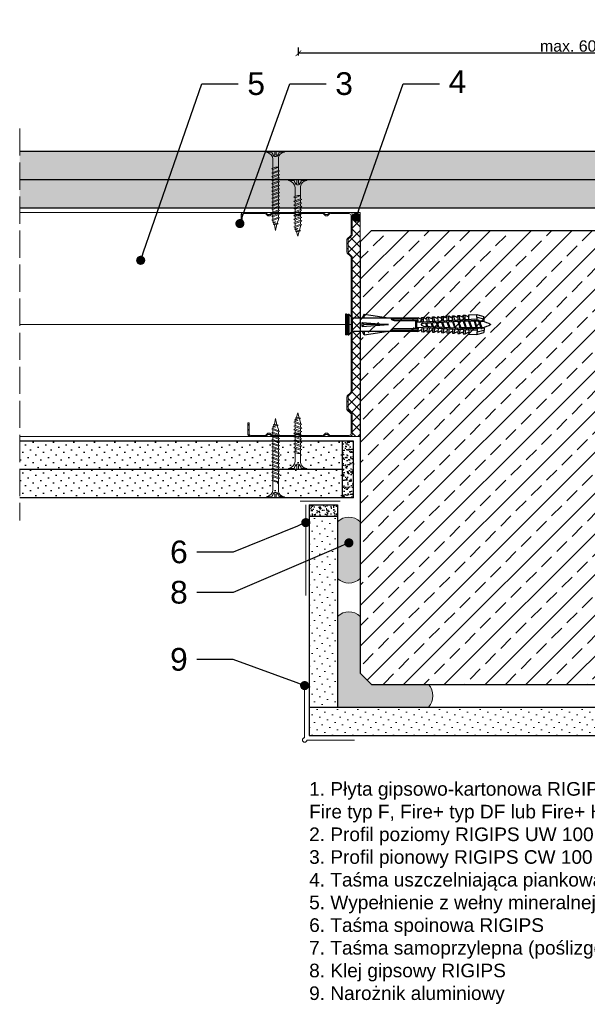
# Model space of a CAD drawing. Header units: millimetres. Extents: x 1245 to 3706, y 234 to 1605.
# Tile 7 of 9: x 3206 to 3456, y 234 to 668. Entities that reach past the tile are written whole.
import ezdxf
from ezdxf import colors
from ezdxf.entities.mleader import LeaderData, LeaderLine
from ezdxf.math import Vec2, Vec3

# ---------------------------------------------------------------- set-up
doc = ezdxf.new("R2010")
doc.units = ezdxf.units.MM
doc.linetypes.add('ACAD_ISO02W100', pattern=[15, 12, -3])
for name, color, linetype, lineweight in [('_ISOVER WELNA', 7, 'BATTING', 9), ('_RIGIPS AKCESORIA', 7, 'Continuous', 18), ('_RIGIPS G-K', 7, 'Continuous', 25), ('_RIGIPS PROFIL', 7, 'Continuous', 18), ('KRESKOWANIE', 7, 'Continuous', 9), ('OPISY', 7, 'Continuous', 9), ('PRZERYWANA', 7, 'ACAD_ISO02W100', 9), ('WYMIARY', 7, 'Continuous', 25)]:
    doc.layers.add(name, color=color, linetype=linetype, lineweight=lineweight)
doc.styles.get("Standard").update_dxf_attribs({"font": 'arial.ttf'})
doc.linetypes.add('BATTING', pattern='A,0.00254,-2.54,[134,ltypeshp.shx,S=2.54,R=0,X=-2.54,Y=0],-5.08,[134,ltypeshp.shx,S=2.54,R=180,X=2.54,Y=0],-2.54', length=10.16254)
doc.dimstyles.new('ISO-25', dxfattribs={"dimtxt": 5, "dimasz": 2.5, "dimexe": 2.5, "dimexo": 0.625, "dimtad": 1, "dimtxsty": 'Standard', "dimblk": 'ARCHTICK', "dimcen": 2.5, "dimadec": 0, "dimazin": 0, "dimtfac": 1, "dimtmove": 0, "dimatfit": 3, "dimfxl": 1, "dimfxlon": 1, "dimarcsym": 0})
pattern_1 = [(315, (5651.281, -507.068), (-1.122532, -3.367596), [0, -3.175])]
pattern_2 = [(225, (760.8744, -349.3356), (1.122532, -3.367596), [0, -3.175])]
pattern_3 = [(225, (1960.8744, -949.3356), (1.122532, -3.367596), [0, -3.175])]

# ---------------------------------------------------------------- blocks, each defined once
blk = doc.blocks.new('TN 25')
at = {"layer": '_RIGIPS AKCESORIA'}
for p, q in [((0, -0.84), (0, 7.16)), ((0, 7.16), (0.46, 7.16)), ((0.46, 4.78), (0, 4.78)), ((0.46, 7.16), (0.46, 4.78)), ((3.02, 4.46), (8.47, 4.46)), ((7.12, 4.46), (7.12, 3.18)), ((8.03, 2.01), (7.12, 4.46)), ((8.47, 4.46), (8.79, 5)), ((9.61, 1.51), (8.47, 4.46)), ((8.79, 5), (9.93, 2.01)), ((9, 4.46), (10.1, 4.46)), ((10.1, 4.46), (10.41, 5)), ((11.23, 1.51), (10.1, 4.46)), ((10.41, 5), (11.56, 2.01)), ((10.62, 4.46), (11.67, 4.46)), ((11.67, 4.46), (11.99, 5)), ((12.81, 1.51), (11.67, 4.46)), ((11.99, 5), (13.14, 2.01)), ((12.2, 4.46), (13.21, 4.46)), ((13.21, 4.46), (13.52, 5)), ((14.34, 1.51), (13.21, 4.46)), ((13.52, 5), (14.67, 2.01)), ((13.73, 4.46), (14.8, 4.46)), ((14.8, 4.46), (15.12, 5)), ((15.94, 1.51), (14.8, 4.46)), ((15.12, 5), (16.26, 2.01)), ((15.33, 4.46), (16.42, 4.46)), ((16.42, 4.46), (16.73, 5)), ((17.55, 1.51), (16.42, 4.46)), ((16.73, 5), (17.88, 2.01)), ((16.94, 4.46), (17.99, 4.46)), ((17.99, 4.46), (18.31, 5)), ((19.13, 1.51), (17.99, 4.46)), ((18.31, 5), (19.45, 2.01)), ((18.52, 4.46), (19.68, 4.46)), ((19.68, 4.46), (20, 5)), ((20.82, 1.51), (19.68, 4.46)), ((20, 5), (21.14, 2.01)), ((20.21, 4.46), (20.7, 4.46)), ((20.7, 4.46), (22.28, 3.98)), ((22.28, 3.98), (22.56, 4.37)), ((22.56, 4.37), (23.03, 2.71)), ((0, 3.5), (1.77, 3.5)), ((0, 2.83), (1.77, 2.83)), ((0.46, 1.64), (0, 1.64)), ((0.46, -0.84), (0.46, 1.64)), ((1.77, 3.5), (1.77, 4.2)), ((1.77, 2.83), (1.77, 2.18)), ((7.49, 2.01), (3.55, 2.01)), ((7.12, 3.18), (7.65, 1.53)), ((7.65, 1.53), (8.03, 2.01)), ((9.41, 2.01), (8.03, 2.01)), ((9.93, 2.01), (9.61, 1.51)), ((11.04, 2.01), (9.93, 2.01)), ((11.56, 2.01), (11.23, 1.51)), ((12.61, 2.01), (11.56, 2.01)), ((13.14, 2.01), (12.81, 1.51)), ((14.15, 2.01), (13.14, 2.01)), ((14.67, 2.01), (14.34, 1.51)), ((15.74, 2.01), (14.67, 2.01)), ((16.26, 2.01), (15.94, 1.51)), ((17.36, 2.01), (16.26, 2.01)), ((17.88, 2.01), (17.55, 1.51)), ((18.93, 2.01), (17.88, 2.01)), ((19.45, 2.01), (19.13, 1.51)), ((19.45, 2.01), (20.62, 2.01)), ((21.14, 2.01), (20.82, 1.51)), ((21.14, 2.01), (21.81, 2.12)), ((21.85, 1.83), (21.67, 3.28)), ((21.67, 3.28), (22.14, 2.4)), ((22.14, 2.4), (21.85, 1.83)), ((22.7, 2.36), (22.14, 2.4)), ((22.7, 2.36), (22.28, 3.98)), ((23.03, 2.71), (22.7, 2.36)), ((22.71, 3.85), (25, 3.24)), ((25, 3.24), (23.03, 2.71)), ((0, -0.84), (0.46, -0.84))]:
    blk.add_line(p, q, dxfattribs=at)
for centre, major_axis, ratio, start_param, end_param in [((3.09, 7.67), (0.17, 3.2), 0.826134, 1.773653, 3.180586), ((-0.04, 0.9), (0, 3.93), 0.848176, -0.720942, -0.151112), ((3.37, -1.57), (0.28, 3.57), 0.832181, 0.035984, 1.430787), ((-2.73, 15.91), (0, 14.76), 0.848176, 3.399396, 3.475072), ((0.59, 4.62), (0, 2.81), 0.848176, 3.475072, 3.862535), ((1.66, 3.18), (0, 0.895), 0.848176, -1.552777, -0.720942), ((1.66, 3.18), (0, 0.895), 0.848176, 3.862535, 4.730408)]:
    blk.add_ellipse(centre, major_axis=major_axis, ratio=ratio, start_param=start_param, end_param=end_param, dxfattribs=at)
blk = doc.blocks.new('CW 100 ULTRASTIL')
h = blk.add_hatch()
h.set_pattern_fill('ANSI31', color=256, scale=0.5, style=0)
h.paths.add_polyline_path([(179.46, 109.85, -0.198912), (179.6, 110.2), (181.11, 111.71, 0.198912), (181.26, 112.06), (181.26, 117.65, 0.198912), (181.11, 118), (179.6, 119.51, -0.198912), (179.46, 119.86), (179.46, 128.31, -0.414214), (180.26, 129.11), (188.58, 129.11, -0.198912), (188.93, 128.96), (189.64, 128.25, 0.198912), (189.99, 128.11), (190.58, 128.11, 0.198912), (190.93, 128.25), (191.64, 128.96, -0.198912), (191.99, 129.11), (201.28, 129.11, -0.198912), (201.63, 128.96), (202.34, 128.25, 0.198912), (202.69, 128.11), (203.28, 128.11, 0.198912), (203.63, 128.25), (204.34, 128.96, -0.198912), (204.69, 129.11), (213.98, 129.11, -0.198912), (214.33, 128.96), (215.04, 128.25, 0.198912), (215.39, 128.11), (215.98, 128.11, 0.198912), (216.33, 128.25), (217.04, 128.96, -0.198912), (217.39, 129.11), (226.56, 129.11, -0.414214), (227.36, 128.31), (227.36, 123.66), (227.91, 123.66), (227.91, 128.86, 0.414214), (227.11, 129.66), (217.39, 129.66, 0.198912), (217.04, 129.51), (216.33, 128.8, -0.198912), (215.98, 128.66), (215.39, 128.66, -0.198912), (215.04, 128.8), (214.33, 129.51, 0.198912), (213.98, 129.66), (204.69, 129.66, 0.198912), (204.34, 129.51), (203.63, 128.8, -0.198912), (203.28, 128.66), (202.69, 128.66, -0.198912), (202.34, 128.8), (201.63, 129.51, 0.198912), (201.28, 129.66), (191.99, 129.66, 0.198912), (191.64, 129.51), (190.93, 128.8, -0.198912), (190.58, 128.66), (189.99, 128.66, -0.198912), (189.64, 128.8), (188.93, 129.51, 0.198912), (188.58, 129.66), (179.71, 129.66, 0.414214), (178.91, 128.86), (178.91, 119.86, 0.198912), (179.05, 119.51), (180.56, 118, -0.198912), (180.71, 117.65), (180.71, 112.06, -0.198912), (180.56, 111.71), (179.05, 110.2, 0.198912), (178.91, 109.85), (178.91, 50.66, 0.198912), (179.05, 50.31), (180.56, 48.8, -0.198912), (180.71, 48.45), (180.71, 42.86, -0.198912), (180.56, 42.51), (179.05, 41, 0.198912), (178.91, 40.65), (178.91, 31.66, 0.414214), (179.71, 30.86), (188.58, 30.86, 0.198912), (188.93, 31), (189.64, 31.71, -0.198912), (189.99, 31.86), (190.58, 31.86, -0.198912), (190.93, 31.71), (191.64, 31, 0.198912), (191.99, 30.86), (201.28, 30.86, 0.198912), (201.63, 31), (202.34, 31.71, -0.198912), (202.69, 31.86), (203.28, 31.86, -0.198912), (203.63, 31.71), (204.34, 31, 0.198912), (204.69, 30.86), (213.98, 30.86, 0.198912), (214.33, 31), (215.04, 31.71, -0.198912), (215.39, 31.86), (215.98, 31.86, -0.198912), (216.33, 31.71), (217.04, 31, 0.198912), (217.39, 30.86), (224.11, 30.86, 0.414214), (224.91, 31.66), (224.91, 36.86), (224.36, 36.86), (224.36, 32.21, -0.414214), (223.56, 31.41), (217.39, 31.41, -0.198912), (217.04, 31.55), (216.33, 32.26, 0.198912), (215.98, 32.41), (215.39, 32.41, 0.198912), (215.04, 32.26), (214.33, 31.55, -0.198912), (213.98, 31.41), (204.69, 31.41, -0.198912), (204.34, 31.55), (203.63, 32.26, 0.198912), (203.28, 32.41), (202.69, 32.41, 0.198912), (202.34, 32.26), (201.63, 31.55, -0.198912), (201.28, 31.41), (191.99, 31.41, -0.198912), (191.64, 31.55), (190.93, 32.26, 0.198912), (190.58, 32.41), (189.99, 32.41, 0.198912), (189.64, 32.26), (188.93, 31.55, -0.198912), (188.58, 31.41), (180.26, 31.41, -0.414214), (179.46, 32.21), (179.46, 40.65, -0.198912), (179.6, 41), (181.11, 42.51, 0.198912), (181.26, 42.86), (181.26, 48.45, 0.198912), (181.11, 48.8), (179.6, 50.31, -0.198912), (179.46, 50.66)])
at = {"layer": '_RIGIPS PROFIL'}
for p, q in [((178.91, 128.86), (178.91, 119.86)), ((179.46, 128.31), (179.46, 119.86)), ((188.58, 129.66), (179.71, 129.66)), ((188.58, 129.11), (180.26, 129.11)), ((188.93, 129.51), (189.64, 128.8)), ((188.93, 128.96), (189.64, 128.25)), ((190.58, 128.66), (189.99, 128.66)), ((190.58, 128.11), (189.99, 128.11)), ((191.64, 129.51), (190.93, 128.8)), ((191.64, 128.96), (190.93, 128.25)), ((201.28, 129.66), (191.99, 129.66)), ((201.28, 129.11), (191.99, 129.11)), ((201.63, 129.51), (202.34, 128.8)), ((201.63, 128.96), (202.34, 128.25)), ((203.28, 128.66), (202.69, 128.66)), ((203.28, 128.11), (202.69, 128.11)), ((204.34, 129.51), (203.63, 128.8)), ((204.34, 128.96), (203.63, 128.25)), ((204.69, 129.66), (213.98, 129.66)), ((204.69, 129.11), (213.98, 129.11)), ((214.33, 129.51), (215.04, 128.8)), ((214.33, 128.96), (215.04, 128.25)), ((215.98, 128.66), (215.39, 128.66)), ((215.98, 128.11), (215.39, 128.11)), ((217.04, 129.51), (216.33, 128.8)), ((217.04, 128.96), (216.33, 128.25)), ((227.11, 129.66), (217.39, 129.66)), ((226.56, 129.11), (217.39, 129.11)), ((227.36, 123.66), (227.36, 128.31)), ((227.91, 123.66), (227.91, 128.86)), ((227.36, 123.66), (227.91, 123.66)), ((180.56, 118), (179.05, 119.51)), ((181.11, 118), (179.6, 119.51)), ((180.71, 117.65), (180.71, 112.06)), ((181.26, 117.65), (181.26, 112.06)), ((178.91, 109.85), (178.91, 50.66)), ((180.56, 111.71), (179.05, 110.2)), ((179.46, 109.85), (179.46, 50.66)), ((181.11, 111.71), (179.6, 110.2)), ((180.56, 48.8), (179.05, 50.31)), ((181.11, 48.8), (179.6, 50.31)), ((180.71, 42.86), (180.71, 48.45)), ((181.26, 42.86), (181.26, 48.45)), ((178.91, 31.66), (178.91, 40.65)), ((180.56, 42.51), (179.05, 41)), ((179.46, 32.21), (179.46, 40.65)), ((181.11, 42.51), (179.6, 41)), ((224.36, 36.86), (224.36, 32.21)), ((224.36, 36.86), (224.91, 36.86)), ((224.91, 36.86), (224.91, 31.66)), ((188.58, 30.86), (179.71, 30.86)), ((188.58, 31.41), (180.26, 31.41)), ((188.93, 31.55), (189.64, 32.26)), ((188.93, 31), (189.64, 31.71)), ((190.58, 32.41), (189.99, 32.41)), ((190.58, 31.86), (189.99, 31.86)), ((191.64, 31.55), (190.93, 32.26)), ((191.64, 31), (190.93, 31.71)), ((201.28, 31.41), (191.99, 31.41)), ((201.28, 30.86), (191.99, 30.86)), ((201.63, 31.55), (202.34, 32.26)), ((201.63, 31), (202.34, 31.71)), ((203.28, 32.41), (202.69, 32.41)), ((203.28, 31.86), (202.69, 31.86)), ((204.34, 31.55), (203.63, 32.26)), ((204.34, 31), (203.63, 31.71)), ((204.69, 31.41), (213.98, 31.41)), ((204.69, 30.86), (213.98, 30.86)), ((214.33, 31.55), (215.04, 32.26)), ((214.33, 31), (215.04, 31.71)), ((215.98, 32.41), (215.39, 32.41)), ((215.98, 31.86), (215.39, 31.86)), ((217.04, 31.55), (216.33, 32.26)), ((217.04, 31), (216.33, 31.71)), ((223.56, 31.41), (217.39, 31.41)), ((224.11, 30.86), (217.39, 30.86))]:
    blk.add_line(p, q, dxfattribs=at)
for centre, radius, start, end in [((179.71, 128.86), 0.8, 90, 180), ((180.26, 128.31), 0.8, 90, 180), ((188.58, 129.16), 0.5, 45, 90), ((188.58, 128.61), 0.5, 45, 90), ((189.99, 129.16), 0.5, 225, 270), ((189.99, 128.61), 0.5, 225, 270), ((190.58, 129.16), 0.5, 270, 315), ((190.58, 128.61), 0.5, 270, 315), ((191.99, 129.16), 0.5, 90, 135), ((191.99, 128.61), 0.5, 90, 135), ((201.28, 129.16), 0.5, 45, 90), ((201.28, 128.61), 0.5, 45, 90), ((202.69, 129.16), 0.5, 225, 270), ((202.69, 128.61), 0.5, 225, 270), ((203.28, 129.16), 0.5, 270, 315), ((203.28, 128.61), 0.5, 270, 315), ((204.69, 129.16), 0.5, 90, 135), ((204.69, 128.61), 0.5, 90, 135), ((213.98, 129.16), 0.5, 45, 90), ((213.98, 128.61), 0.5, 45, 90), ((215.39, 129.16), 0.5, 225, 270), ((215.39, 128.61), 0.5, 225, 270), ((215.98, 129.16), 0.5, 270, 315), ((215.98, 128.61), 0.5, 270, 315), ((217.39, 129.16), 0.5, 90, 135), ((217.39, 128.61), 0.5, 90, 135), ((226.56, 128.31), 0.8, 0, 90), ((227.11, 128.86), 0.8, 0, 90), ((179.41, 119.86), 0.5, 180, 225), ((179.96, 119.86), 0.5, 180, 225), ((180.21, 117.65), 0.5, 0, 45), ((180.76, 117.65), 0.5, 0, 45), ((179.41, 109.85), 0.5, 135, 180), ((179.96, 109.85), 0.5, 135, 180), ((180.21, 112.06), 0.5, 315, 0), ((180.76, 112.06), 0.5, 315, 0), ((179.41, 50.66), 0.5, 180, 225), ((179.96, 50.66), 0.5, 180, 225), ((180.21, 48.45), 0.5, 0, 45), ((180.76, 48.45), 0.5, 0, 45), ((179.41, 40.65), 0.5, 135, 180), ((179.96, 40.65), 0.5, 135, 180), ((180.21, 42.86), 0.5, 315, 0), ((180.76, 42.86), 0.5, 315, 0), ((179.71, 31.66), 0.8, 180, 270), ((180.26, 32.21), 0.8, 180, 270), ((188.58, 31.91), 0.5, 270, 315), ((188.58, 31.36), 0.5, 270, 315), ((189.99, 31.91), 0.5, 90, 135), ((189.99, 31.36), 0.5, 90, 135), ((190.58, 31.91), 0.5, 45, 90), ((190.58, 31.36), 0.5, 45, 90), ((191.99, 31.91), 0.5, 225, 270), ((191.99, 31.36), 0.5, 225, 270), ((201.28, 31.91), 0.5, 270, 315), ((201.28, 31.36), 0.5, 270, 315), ((202.69, 31.91), 0.5, 90, 135), ((202.69, 31.36), 0.5, 90, 135), ((203.28, 31.91), 0.5, 45, 90), ((203.28, 31.36), 0.5, 45, 90), ((204.69, 31.91), 0.5, 225, 270), ((204.69, 31.36), 0.5, 225, 270), ((213.98, 31.91), 0.5, 270, 315), ((213.98, 31.36), 0.5, 270, 315), ((215.39, 31.91), 0.5, 90, 135), ((215.39, 31.36), 0.5, 90, 135), ((215.98, 31.91), 0.5, 45, 90), ((215.98, 31.36), 0.5, 45, 90), ((217.39, 31.91), 0.5, 225, 270), ((217.39, 31.36), 0.5, 225, 270), ((223.56, 32.21), 0.8, 270, 0), ((224.11, 31.66), 0.8, 270, 0)]:
    blk.add_arc(centre, radius, start, end, dxfattribs=at)
blk = doc.blocks.new('TN 35')
at = {"layer": '_RIGIPS AKCESORIA'}
for p, q in [((0, -0.84), (0, 7.16)), ((0, 7.16), (0.46, 7.16)), ((0.46, 4.78), (0, 4.78)), ((0.46, 7.16), (0.46, 4.78)), ((3.02, 4.46), (8.47, 4.46)), ((7.12, 4.46), (7.12, 3.18)), ((8.03, 2.01), (7.12, 4.46)), ((8.47, 4.46), (8.79, 5)), ((9.61, 1.51), (8.47, 4.46)), ((8.79, 5), (9.93, 2.01)), ((9, 4.46), (10.1, 4.46)), ((10.1, 4.46), (10.41, 5)), ((11.23, 1.51), (10.1, 4.46)), ((10.41, 5), (11.56, 2.01)), ((10.62, 4.46), (11.67, 4.46)), ((11.67, 4.46), (11.99, 5)), ((12.81, 1.51), (11.67, 4.46)), ((11.99, 5), (13.14, 2.01)), ((12.2, 4.46), (13.21, 4.46)), ((13.21, 4.46), (13.52, 5)), ((14.34, 1.51), (13.21, 4.46)), ((13.52, 5), (14.67, 2.01)), ((13.73, 4.46), (14.8, 4.46)), ((14.8, 4.46), (15.12, 5)), ((15.94, 1.51), (14.8, 4.46)), ((15.12, 5), (16.26, 2.01)), ((15.33, 4.46), (16.42, 4.46)), ((16.42, 4.46), (16.73, 5)), ((17.55, 1.51), (16.42, 4.46)), ((16.73, 5), (17.88, 2.01)), ((16.94, 4.46), (17.99, 4.46)), ((17.99, 4.46), (18.31, 5)), ((19.13, 1.51), (17.99, 4.46)), ((18.31, 5), (19.45, 2.01)), ((18.52, 4.46), (19.57, 4.46)), ((19.57, 4.46), (19.88, 5)), ((20.7, 1.51), (19.57, 4.46)), ((19.88, 5), (21.03, 2.01)), ((20.09, 4.46), (21.14, 4.46)), ((21.14, 4.46), (21.46, 5)), ((22.28, 1.51), (21.14, 4.46)), ((21.46, 5), (22.6, 2.01)), ((21.67, 4.46), (22.72, 4.46)), ((22.72, 4.46), (23.03, 5)), ((23.85, 1.51), (22.72, 4.46)), ((23.03, 5), (24.18, 2.01)), ((23.24, 4.46), (24.29, 4.46)), ((24.29, 4.46), (24.61, 5)), ((25.43, 1.51), (24.29, 4.46)), ((24.61, 5), (25.75, 2.01)), ((24.81, 4.46), (25.87, 4.46)), ((25.87, 4.46), (26.18, 5)), ((27, 1.51), (25.87, 4.46)), ((26.18, 5), (27.33, 2.01)), ((26.39, 4.46), (27.44, 4.46)), ((27.44, 4.46), (27.76, 5)), ((28.58, 1.51), (27.44, 4.46)), ((27.76, 5), (28.9, 2.01)), ((27.96, 4.46), (29.13, 4.46)), ((29.13, 4.46), (29.45, 5)), ((30.27, 1.51), (29.13, 4.46)), ((29.45, 5), (30.59, 2.01)), ((29.65, 4.46), (30.15, 4.46)), ((30.15, 4.46), (31.73, 3.98)), ((31.73, 3.98), (32.01, 4.37)), ((32.01, 4.37), (32.48, 2.71)), ((0, 3.5), (1.77, 3.5)), ((0, 2.83), (1.77, 2.83)), ((0.46, 1.64), (0, 1.64)), ((0.46, -0.84), (0.46, 1.64)), ((1.77, 3.5), (1.77, 4.2)), ((1.77, 2.83), (1.77, 2.18)), ((7.49, 2.01), (3.55, 2.01)), ((7.12, 3.18), (7.65, 1.53)), ((7.65, 1.53), (8.03, 2.01)), ((9.41, 2.01), (8.03, 2.01)), ((9.93, 2.01), (9.61, 1.51)), ((11.04, 2.01), (9.93, 2.01)), ((11.56, 2.01), (11.23, 1.51)), ((12.61, 2.01), (11.56, 2.01)), ((13.14, 2.01), (12.81, 1.51)), ((14.15, 2.01), (13.14, 2.01)), ((14.67, 2.01), (14.34, 1.51)), ((15.74, 2.01), (14.67, 2.01)), ((16.26, 2.01), (15.94, 1.51)), ((17.36, 2.01), (16.26, 2.01)), ((17.88, 2.01), (17.55, 1.51)), ((18.93, 2.01), (17.84, 2.01)), ((19.45, 2.01), (19.13, 1.51)), ((20.51, 2.01), (19.41, 2.01)), ((21.03, 2.01), (20.7, 1.51)), ((22.08, 2.01), (20.99, 2.01)), ((22.6, 2.01), (22.28, 1.51)), ((23.66, 2.01), (22.56, 2.01)), ((24.18, 2.01), (23.85, 1.51)), ((25.23, 2.01), (24.14, 2.01)), ((25.75, 2.01), (25.43, 1.51)), ((26.81, 2.01), (25.71, 2.01)), ((27.33, 2.01), (27, 1.51)), ((28.38, 2.01), (27.33, 2.01)), ((28.9, 2.01), (28.58, 1.51)), ((28.9, 2.01), (30.07, 2.01)), ((30.59, 2.01), (30.27, 1.51)), ((30.59, 2.01), (31.26, 2.12)), ((31.3, 1.83), (31.12, 3.28)), ((31.12, 3.28), (31.59, 2.4)), ((31.59, 2.4), (31.3, 1.83)), ((32.15, 2.36), (31.59, 2.4)), ((32.15, 2.36), (31.73, 3.98)), ((32.48, 2.71), (32.15, 2.36)), ((32.16, 3.85), (35, 3.24)), ((35, 3.24), (32.48, 2.71)), ((0, -0.84), (0.46, -0.84))]:
    blk.add_line(p, q, dxfattribs=at)
for centre, major_axis, ratio, start_param, end_param in [((3.09, 7.67), (0.17, 3.2), 0.826134, 1.773653, 3.180586), ((-0.04, 0.9), (0, 3.93), 0.848176, -0.720942, -0.151112), ((3.37, -1.57), (0.28, 3.57), 0.832181, 0.035984, 1.430787), ((-2.73, 15.91), (0, 14.76), 0.848176, 3.399396, 3.475072), ((0.59, 4.62), (0, 2.81), 0.848176, 3.475072, 3.862535), ((1.66, 3.18), (0, 0.895), 0.848176, -1.552777, -0.720942), ((1.66, 3.18), (0, 0.895), 0.848176, 3.862535, 4.730408)]:
    blk.add_ellipse(centre, major_axis=major_axis, ratio=ratio, start_param=start_param, end_param=end_param, dxfattribs=at)
blk = doc.blocks.new('kolek rozprezny komplet 60')
for p, q in [((390.66, 217.01), (390.76, 218.91)), ((393.15, 216.88), (390.66, 217.01)), ((393.75, 218.75), (390.71, 217.96)), ((393.81, 219.85), (390.76, 218.91)), ((391.67, 216.95), (392.67, 216.95)), ((392.67, 216.95), (391.67, 213.95)), ((392.67, 216.95), (392.07, 213.95)), ((393.07, 216.95), (392.07, 213.95)), ((392.67, 216.95), (393.04, 217.45)), ((393.07, 216.95), (393.04, 217.45)), ((393.07, 216.95), (394.67, 216.95)), ((394.67, 216.95), (393.67, 213.95)), ((393.68, 217.35), (393.81, 219.85)), ((417.38, 216.11), (393.68, 217.35)), ((420.47, 216.55), (393.71, 217.95)), ((397.41, 219.66), (393.81, 219.85)), ((394.67, 216.95), (394.07, 213.95)), ((395.07, 216.95), (394.07, 213.95)), ((394.67, 216.95), (394.92, 217.29)), ((395.07, 216.95), (395.05, 217.28)), ((395.07, 216.95), (397.07, 216.95)), ((397.07, 216.95), (396.07, 213.95)), ((397.07, 216.95), (396.47, 213.95)), ((397.47, 216.95), (396.47, 213.95)), ((397.07, 216.95), (397.23, 217.17)), ((397.31, 217.76), (397.41, 219.66)), ((397.47, 216.95), (397.46, 217.16)), ((397.47, 216.95), (399.47, 216.95)), ((397.67, 217.14), (397.71, 217.74)), ((399, 219.58), (397.82, 218.98)), ((398.47, 217.1), (398.5, 217.7)), ((399.47, 216.95), (398.47, 213.95)), ((399.47, 216.95), (398.87, 213.95)), ((399.87, 216.95), (398.87, 213.95)), ((398.9, 217.68), (399, 219.58)), ((399.8, 219.54), (399, 219.58)), ((399.47, 216.95), (399.55, 217.05)), ((399.7, 217.64), (399.8, 219.54)), ((399.87, 216.95), (399.87, 217.03)), ((399.87, 216.95), (401.38, 216.95)), ((400.07, 217.02), (400.1, 217.62)), ((401.4, 219.45), (400.22, 218.85)), ((400.87, 216.98), (400.9, 217.58)), ((401.87, 216.92), (400.87, 213.95)), ((401.87, 216.92), (401.27, 213.95)), ((401.3, 217.56), (401.4, 219.45)), ((402.2, 219.41), (401.4, 219.45)), ((402.1, 217.51), (402.2, 219.41)), ((402.47, 216.89), (402.5, 217.49)), ((403.8, 219.33), (402.61, 218.72)), ((403.27, 216.85), (403.3, 217.45)), ((403.7, 217.43), (403.8, 219.33)), ((404.6, 219.29), (403.8, 219.33)), ((404.5, 217.39), (404.6, 219.29)), ((404.86, 216.77), (404.9, 217.37)), ((406.19, 219.2), (405.01, 218.6)), ((405.66, 216.73), (405.69, 217.32)), ((406.09, 217.3), (406.19, 219.2)), ((406.99, 219.16), (406.19, 219.2)), ((406.89, 217.26), (406.99, 219.16)), ((407.26, 216.64), (407.29, 217.24)), ((408.59, 219.08), (407.41, 218.47)), ((408.06, 216.6), (408.09, 217.2)), ((408.49, 217.18), (408.59, 219.08)), ((409.39, 219.03), (408.59, 219.08)), ((409.29, 217.14), (409.39, 219.03)), ((409.66, 216.52), (409.69, 217.12)), ((410.99, 218.95), (409.8, 218.35)), ((410.46, 216.47), (410.49, 217.07)), ((410.89, 217.05), (410.99, 218.95)), ((412.59, 218.87), (411.4, 218.26)), ((412.05, 216.39), (412.09, 216.99)), ((412.49, 216.97), (412.59, 218.87)), ((413.38, 218.82), (412.59, 218.87)), ((412.85, 216.35), (412.89, 216.95)), ((413.28, 216.93), (413.38, 218.82)), ((414.98, 218.74), (413.8, 218.14)), ((414.88, 216.84), (414.98, 218.74)), ((415.78, 218.7), (414.98, 218.74)), ((415.68, 216.8), (415.78, 218.7)), ((417.38, 218.62), (416.2, 218.01)), ((417.28, 216.72), (417.38, 218.62)), ((418.18, 218.57), (417.38, 218.62)), ((418.08, 216.68), (418.18, 218.57)), ((419.78, 218.49), (418.59, 217.89)), ((419.68, 216.59), (419.78, 218.49)), ((430.17, 217.15), (419.71, 217.15)), ((431.37, 217.95), (419.75, 217.95)), ((448.67, 218.45), (419.77, 218.45)), ((420.47, 217.15), (420.47, 213.75)), ((420.67, 217.15), (420.67, 213.75)), ((420.87, 217.15), (420.87, 213.75)), ((443.47, 219.95), (432.8, 218.45)), ((443.47, 218.45), (443.47, 219.95)), ((443.47, 219.95), (444.34, 218.45)), ((450.17, 219.95), (448.67, 218.45)), ((448.67, 218.45), (448.67, 212.45)), ((448.67, 216.95), (448.67, 213.95)), ((450.17, 219.95), (450.17, 210.95)), ((450.67, 219.95), (450.17, 219.95)), ((450.67, 219.95), (450.67, 210.95)), ((450.67, 219.35), (451.17, 219.95)), ((451.17, 219.95), (451.67, 219.95)), ((451.17, 219.95), (451.17, 210.95)), ((451.67, 219.95), (451.67, 210.95)), ((393.15, 214.02), (390.66, 213.89)), ((390.66, 213.89), (390.76, 211.99)), ((393.75, 212.15), (390.71, 212.94)), ((391.67, 213.95), (391.71, 213.45)), ((391.71, 213.45), (392.07, 213.95)), ((392.07, 213.95), (393.67, 213.95)), ((393.67, 213.95), (393.7, 213.55)), ((417.38, 214.79), (393.68, 213.55)), ((393.68, 213.55), (393.81, 211.05)), ((420.47, 214.35), (393.71, 212.95)), ((393.78, 213.55), (394.07, 213.95)), ((394.07, 213.95), (396.07, 213.95)), ((396.07, 213.95), (396.09, 213.67)), ((396.28, 213.68), (396.47, 213.95)), ((396.47, 213.95), (398.47, 213.95)), ((397.31, 213.14), (397.41, 211.24)), ((397.67, 213.76), (397.71, 213.16)), ((398.47, 213.95), (398.48, 213.8)), ((398.47, 213.8), (398.5, 213.2)), ((398.77, 213.81), (398.87, 213.95)), ((398.87, 213.95), (400.87, 213.95)), ((398.9, 213.22), (399, 211.32)), ((399.7, 213.26), (399.8, 211.36)), ((400.07, 213.88), (400.1, 213.28)), ((400.87, 213.95), (400.88, 213.92)), ((400.87, 213.92), (400.9, 213.32)), ((402.26, 216.9), (401.27, 213.95)), ((401.27, 213.95), (401.38, 213.95)), ((401.27, 213.94), (401.27, 213.95)), ((401.3, 213.35), (401.4, 211.45)), ((402.1, 213.39), (402.2, 211.49)), ((402.47, 214.01), (402.5, 213.41)), ((403.27, 214.05), (403.3, 213.45)), ((404.22, 216.8), (403.31, 214.05)), ((404.24, 216.8), (403.7, 214.07)), ((403.7, 213.47), (403.8, 211.57)), ((404.62, 216.78), (403.72, 214.07)), ((404.5, 213.51), (404.6, 211.62)), ((404.86, 214.13), (404.9, 213.53)), ((405.66, 214.17), (405.69, 213.58)), ((406.58, 216.68), (405.75, 214.18)), ((406.09, 213.6), (406.19, 211.7)), ((406.62, 216.68), (406.12, 214.2)), ((406.98, 216.66), (406.16, 214.2)), ((406.89, 213.64), (406.99, 211.74)), ((407.26, 214.26), (407.29, 213.66)), ((408.06, 214.3), (408.09, 213.7)), ((408.94, 216.55), (408.19, 214.31)), ((408.49, 213.72), (408.59, 211.82)), ((408.99, 216.55), (408.55, 214.33)), ((409.34, 216.53), (408.6, 214.33)), ((409.29, 213.76), (409.39, 211.87)), ((409.66, 214.38), (409.69, 213.79)), ((410.46, 214.43), (410.49, 213.83)), ((411.3, 216.43), (410.64, 214.44)), ((410.89, 213.85), (410.99, 211.95)), ((411.37, 216.43), (410.98, 214.45)), ((411.69, 216.41), (411.04, 214.46)), ((412.59, 212.03), (411.4, 212.64)), ((412.05, 214.51), (412.09, 213.91)), ((412.49, 213.93), (412.59, 212.03)), ((412.85, 214.55), (412.89, 213.95)), ((413.66, 216.31), (413.08, 214.56)), ((413.28, 213.97), (413.38, 212.08)), ((413.75, 216.3), (413.4, 214.58)), ((414.05, 216.29), (413.49, 214.58)), ((414.98, 212.16), (413.8, 212.76)), ((414.45, 216.27), (414.48, 216.86)), ((414.45, 214.64), (414.48, 214.04)), ((414.88, 214.06), (414.98, 212.16)), ((415.25, 216.22), (415.28, 216.82)), ((415.25, 214.68), (415.28, 214.08)), ((416.02, 216.18), (415.52, 214.69)), ((415.68, 214.1), (415.78, 212.2)), ((416.12, 216.18), (415.83, 214.71)), ((416.41, 216.16), (415.93, 214.71)), ((417.38, 212.29), (416.2, 212.89)), ((417.28, 214.18), (417.38, 212.29)), ((418.22, 215.58), (418.01, 214.95)), ((418.08, 214.22), (418.18, 212.33)), ((419.78, 212.41), (418.59, 213.01)), ((419.68, 214.31), (419.78, 212.41)), ((430.17, 213.75), (419.71, 213.75)), ((431.37, 212.95), (419.75, 212.95)), ((444.34, 216.37), (432.8, 215.45)), ((432.8, 215.45), (443.47, 215.45)), ((444.34, 214.53), (432.8, 215.45)), ((444.34, 216.37), (443.47, 215.45)), ((444.34, 214.53), (443.47, 215.45)), ((444.34, 214.53), (444.34, 216.37)), ((393.81, 211.05), (390.76, 211.99)), ((397.41, 211.24), (393.81, 211.05)), ((399, 211.32), (397.82, 211.93)), ((399.8, 211.36), (399, 211.32)), ((401.4, 211.45), (400.22, 212.05)), ((402.2, 211.49), (401.4, 211.45)), ((403.8, 211.57), (402.61, 212.18)), ((404.6, 211.62), (403.8, 211.57)), ((406.19, 211.7), (405.01, 212.3)), ((406.99, 211.74), (406.19, 211.7)), ((408.59, 211.82), (407.41, 212.43)), ((409.39, 211.87), (408.59, 211.82)), ((410.99, 211.95), (409.8, 212.55)), ((413.38, 212.08), (412.59, 212.03)), ((415.78, 212.2), (414.98, 212.16)), ((418.18, 212.33), (417.38, 212.29)), ((448.67, 212.45), (419.77, 212.45)), ((443.47, 210.95), (432.8, 212.45)), ((443.47, 212.45), (443.47, 210.95)), ((443.47, 210.95), (444.34, 212.45)), ((450.17, 210.95), (448.67, 212.45)), ((450.67, 210.95), (450.17, 210.95)), ((450.67, 211.55), (451.17, 210.95)), ((451.17, 210.95), (451.67, 210.95))]:
    blk.add_line(p, q)
for centre, radius, start, end in [((393.41, 206.24), 10.85, 99.2038, 121.9083), ((393.65, 216.85), 0.5, 87, 177), ((397.68, 219.24), 0.3, 177, 297), ((400.08, 219.12), 0.3, 177, 297), ((402.48, 218.99), 0.3, 177, 297), ((404.87, 218.87), 0.3, 177, 297), ((407.27, 218.74), 0.3, 177, 297), ((409.67, 218.61), 0.3, 177, 297), ((411.27, 218.53), 0.3, 177, 297), ((413.66, 218.41), 0.3, 177, 297), ((416.06, 218.28), 0.3, 177, 297), ((418.46, 218.15), 0.3, 177, 297), ((422.67, 216.95), 1, 90, 168.463), ((430.17, 218.45), 1.3, 270, 0), ((393.41, 224.66), 10.85, 238.0917, 260.7962), ((393.65, 214.05), 0.5, 183, 273), ((409.67, 212.29), 0.3, 63, 183), ((411.27, 212.37), 0.3, 63, 183), ((413.66, 212.5), 0.3, 63, 183), ((416.06, 212.62), 0.3, 63, 183), ((417.55, 215.45), 0.682, 255.8604, 104.1386), ((418.46, 212.75), 0.3, 63, 183), ((422.67, 213.95), 1, 191.537, 270), ((430.17, 212.45), 1.3, 0, 90), ((397.68, 211.66), 0.3, 63, 183), ((400.08, 211.78), 0.3, 63, 183), ((402.48, 211.91), 0.3, 63, 183), ((404.87, 212.03), 0.3, 63, 183), ((407.27, 212.16), 0.3, 63, 183)]:
    blk.add_arc(centre, radius, start, end)
blk = doc.blocks.new('naroznik')
at = {"layer": '_RIGIPS AKCESORIA'}
for p, q in [((430.5, 91.65), (451.5, 91.65)), ((429.5, 69.65), (429.5, 90.65))]:
    blk.add_line(p, q, dxfattribs=at)
blk.add_arc((429.5, 91.65), 1, 0, 270, dxfattribs=at)
blk = doc.blocks.new('_Dot')
at = {"color": 0, "linetype": 'ByBlock', "lineweight": -2}
blk.add_line((-0.5, 0), (-1, 0), dxfattribs=at)
at = {"color": 0, "linetype": 'ByBlock', "const_width": 0.5}
blk.add_lwpolyline([(-0.25, 0, 1), (0.25, 0, 1)], format="xyb", close=True, dxfattribs=at)
blk = doc.blocks.new('_ArchTick')
at = {"color": 0, "linetype": 'ByBlock', "const_width": 0.15}
blk.add_lwpolyline([(-0.5, -0.5), (0.5, 0.5)], dxfattribs=at)
blk = doc.blocks.new('*D31')
at = {"layer": 'Defpoints', "color": 0, "transparency": 16777216}
for p in [(3328.83, 653.21), (3328.83, 610.12), (3583.99, 610.12)]:
    blk.add_point(p, dxfattribs=at)
at = {"layer": 'WYMIARY', "color": 0, "lineweight": -2, "transparency": 16777216}
for p, q in [((3328.83, 652.21), (3328.83, 655.71)), ((3583.99, 652.21), (3583.99, 655.71)), ((3583.99, 653.21), (3328.83, 653.21))]:
    blk.add_line(p, q, dxfattribs=at)
at = {"layer": 'WYMIARY', "color": 0, "lineweight": -2, "transparency": 16777216, "xscale": 2.5, "yscale": 2.5, "zscale": 2.5, "rotation": 180}
blk.add_blockref('_ArchTick', (3328.83, 653.21), dxfattribs=at)
at = {"layer": 'WYMIARY', "color": 0, "lineweight": -2, "transparency": 16777216, "xscale": 2.5, "yscale": 2.5, "zscale": 2.5}
blk.add_blockref('_ArchTick', (3583.99, 653.21), dxfattribs=at)
at = {"layer": 'WYMIARY', "color": 0, "transparency": 16777216, "insert": (3456.41, 656.39), "char_height": 5, "attachment_point": 5}
blk.add_mtext('max. 600 mm', dxfattribs=at)

msp = doc.modelspace()

# ---------------------------------------------------------------- hatches: boundary and pattern name
at = {"layer": '_RIGIPS AKCESORIA'}
h = msp.add_hatch(dxfattribs=at)
h.set_pattern_fill('ANSI37', color=256, style=0)
h.set_pattern_definition([(135, (5651.281, -506.168), (2.245064, 2.245064), []), (45, (5651.281, -506.168), (2.245064, -2.245064), [])])
h.paths.add_polyline_path([(3352.578, 563.309, 0.1989124), (3352.431, 563.662), (3350.924, 565.169, -0.1989124), (3350.778, 565.523), (3350.778, 571.109, -0.1989124), (3350.924, 571.462), (3352.431, 572.969, 0.1989124), (3352.578, 573.323), (3352.578, 582.316, 0.4142136), (3351.778, 583.116), (3356.078, 583.116), (3356.078, 484.316), (3351.778, 484.316, 0.4142136), (3352.578, 485.116), (3352.578, 494.109, 0.1989124), (3352.431, 494.462), (3350.924, 495.969, -0.1989124), (3350.778, 496.323), (3350.778, 501.909, -0.1989124), (3350.924, 502.262), (3352.431, 503.769, 0.1989124), (3352.578, 504.123)])
at = {"layer": '_RIGIPS G-K'}
h = msp.add_hatch(dxfattribs=at)
h.set_pattern_fill('DOTS', color=256, scale=2, angle=225, style=0)
h.set_pattern_definition(pattern_1)
h.paths.add_polyline_path([(3206.078, 469.816), (3206.078, 482.316), (3348.078, 482.316), (3348.078, 469.816)])
h = msp.add_hatch(dxfattribs=at)
h.set_pattern_fill('AR-SAND', color=256, scale=0.05, style=0)
h.set_pattern_definition([(217.5, (5367.6145, 1572.6996), (0.0800016, -2.4470662), [0, -1.9304, 0, -2.159, 0, -2.06375]), (187.5, (5367.6145, 1572.6996), (-2.2476164, -3.5841255), [0, -1.0414, 0, -1.7399, 0, -0.66675]), (147.5, (5369.1766, 1572.6996), (-3.9549619, -0.007186), [0, -0.635, 0, -2.286, 0, -2.9845]), (137.5, (5369.1766, 1572.6996), (-3.8177823, -1.1146466), [0, -0.3175, 0, -1.4986, 0, -1.7145])])
h.paths.add_polyline_path([(3348.078, 457.316), (3353.078, 457.316), (3353.078, 482.316), (3348.078, 482.316)])
h = msp.add_hatch(dxfattribs=at)
h.set_pattern_fill('DOTS', color=256, scale=2, angle=225, style=0)
h.set_pattern_definition(pattern_1)
h.paths.add_polyline_path([(3206.078, 457.316), (3206.078, 469.816), (3348.078, 469.816), (3348.078, 457.316)])
h = msp.add_hatch(dxfattribs=at)
h.set_pattern_fill('AR-SAND', color=256, scale=0.05, angle=90, style=0)
h.set_pattern_definition([(307.5, (2230.694, 2468.8525), (2.4470662, 0.0800016), [0, -1.9304, 0, -2.159, 0, -2.06375]), (277.5, (2230.694, 2468.8525), (3.5841255, -2.2476164), [0, -1.0414, 0, -1.7399, 0, -0.66675]), (237.5, (2230.694, 2470.4146), (0.007186, -3.9549619), [0, -0.635, 0, -2.286, 0, -2.9845]), (227.5, (2230.694, 2470.4146), (1.1146466, -3.8177823), [0, -0.3175, 0, -1.4986, 0, -1.7145])])
h.paths.add_polyline_path([(3333.578, 454.316), (3333.578, 449.316), (3346.078, 449.316), (3346.078, 454.316)])
at = {"layer": 'KRESKOWANIE'}
h = msp.add_hatch(dxfattribs=at)
h.set_pattern_fill('DOTS', color=256, scale=2, angle=225, style=0)
h.set_pattern_definition(pattern_2)
h.paths.add_polyline_path([(3706.078, 610.116), (3206.078, 610.116), (3206.078, 597.616), (3706.078, 597.616)])
h = msp.add_hatch(dxfattribs=at)
h.set_pattern_fill('DOTS', color=256, scale=2, angle=225, style=0)
h.set_pattern_definition(pattern_2)
h.paths.add_polyline_path([(3706.078, 597.616), (3206.078, 597.616), (3206.078, 585.116), (3706.078, 585.116)])
h = msp.add_hatch(dxfattribs=at)
h.set_pattern_fill('ANSI33', color=256, scale=2, style=0)
h.set_pattern_definition([(45, (1960.874, -949.336), (-8.980256, 8.980256), []), (45, (1969.855, -949.336), (-8.980256, 8.980256), [6.35, -3.175])])
h.paths.add_polyline_path([(3556.078, 570.116), (3551.078, 575.116), (3361.078, 575.116), (3356.078, 570.116), (3356.078, 380.116), (3361.078, 375.116), (3551.078, 375.116), (3556.078, 380.116)])
h = msp.add_hatch(dxfattribs=at)
h.set_pattern_fill('DOTS', color=256, scale=2, angle=225, style=0)
h.set_pattern_definition(pattern_3)
h.paths.add_polyline_path([(3346.078, 449.316), (3333.578, 449.316), (3333.578, 365.116), (3346.078, 365.116)])
h = msp.add_hatch(color=256, dxfattribs=at)
edge = h.paths.add_edge_path()
edge.add_arc((3351.078, 441.566), 7.25, 46.39718, 133.60282)
edge.add_line((3346.078, 446.816), (3346.078, 421.816))
edge.add_arc((3351.078, 427.066), 7.25, 226.39718, 313.60282)
edge.add_line((3356.078, 421.816), (3356.078, 446.816))
msp.add_hatch(color=256, dxfattribs=at).paths.add_polyline_path([(3346.078, 405.116, -0.4), (3356.078, 405.116), (3356.078, 380.116), (3361.078, 375.116), (3386.078, 375.116, -0.4), (3386.078, 365.116), (3346.078, 365.116)])
h = msp.add_hatch(dxfattribs=at)
h.set_pattern_fill('DOTS', color=256, scale=2, angle=225, style=0)
h.set_pattern_definition(pattern_3)
h.paths.add_polyline_path([(3578.578, 365.116), (3333.578, 365.116), (3333.578, 352.616), (3578.578, 352.616)])

# ---------------------------------------------------------------- linework, layer by layer
for p, q in [((3356.078, 570.116), (3361.078, 575.116)), ((3361.078, 575.116), (3551.078, 575.116)), ((3356.078, 570.116), (3356.078, 380.116)), ((3361.078, 375.116), (3356.078, 380.116)), ((3361.078, 375.116), (3551.078, 375.116))]:
    msp.add_line(p, q)
at = {"layer": '_ISOVER WELNA', "ltscale": 4.8}
msp.add_line((3206.078, 533.716), (3352.028, 533.716), dxfattribs=at)
at = {"layer": '_RIGIPS AKCESORIA'}
for p, q in [((3347.178, 455.816), (3329.678, 455.816)), ((3332.078, 454.316), (3332.078, 414.316))]:
    msp.add_line(p, q, dxfattribs=at)
at = {"layer": '_RIGIPS G-K'}
for p, q in [((3206.078, 610.116), (3706.078, 610.116)), ((3206.078, 597.616), (3706.078, 597.616)), ((3206.078, 585.116), (3706.078, 585.116)), ((3353.078, 482.316), (3206.078, 482.316)), ((3348.078, 482.316), (3348.078, 457.316)), ((3353.078, 457.316), (3353.078, 482.316)), ((3348.078, 469.816), (3206.078, 469.816)), ((3353.078, 457.316), (3206.078, 457.316)), ((3333.578, 454.316), (3333.578, 352.616)), ((3333.578, 454.316), (3346.078, 454.316)), ((3346.078, 454.316), (3346.078, 365.116)), ((3333.578, 449.316), (3346.078, 449.316)), ((3333.578, 365.116), (3578.578, 365.116)), ((3333.578, 352.616), (3578.578, 352.616))]:
    msp.add_line(p, q, dxfattribs=at)
at = {"layer": '_RIGIPS PROFIL'}
for p, q in [((3356.078, 583.116), (3206.078, 583.116)), ((3356.078, 484.316), (3206.078, 484.316))]:
    msp.add_line(p, q, dxfattribs=at)
at = {"layer": 'KRESKOWANIE'}
msp.add_line((3356.078, 570.116), (3356.078, 583.116), dxfattribs=at)
for centre, start, end in [((3351.078, 441.566), 46.39718, 133.60282), ((3351.078, 427.066), 226.39718, 313.60282), ((3351.078, 399.866), 46.39718, 133.60282), ((3380.828, 370.116), 316.39718, 43.60282)]:
    msp.add_arc(centre, 7.25, start, end, dxfattribs=at)
at = {"layer": 'PRZERYWANA'}
msp.add_line((3206.078, 620.116), (3206.078, 447.316), dxfattribs=at)

# ---------------------------------------------------------------- block references
at = {"xscale": -1}
msp.add_blockref('kolek rozprezny komplet 60', (3801.252, 318.266), dxfattribs=at)
at = {"layer": '_RIGIPS AKCESORIA'}
for name, p, rotation in [('TN 35', (3315.555, 610.116), 270), ('TN 25', (3325.333, 597.616), 270), ('naroznik', (3423.232, -78.885), 90)]:
    msp.add_blockref(name, p, dxfattribs=dict(at, rotation=rotation))
at = {"layer": '_RIGIPS AKCESORIA', "xscale": -1, "rotation": 270}
for name, p in [('TN 25', (3325.333, 469.816)), ('TN 35', (3315.555, 457.316))]:
    msp.add_blockref(name, p, dxfattribs=at)
at = {"layer": '_RIGIPS PROFIL', "xscale": -1}
msp.add_blockref('CW 100 ULTRASTIL', (3531.485, 453.458), dxfattribs=at)

# ---------------------------------------------------------------- texts
at = {"insert": (3333.578, 332.093), "char_height": 6, "width": 264.21555, "attachment_point": 1}
msp.add_mtext('1. Płyta gipsowo-kartonowa RIGIPS PRO (4PRO) typ A, Hydro typ H2, Fire typ F, Fire+ typ DF lub Fire+ Hydro typ DFH2\\P2. Profil poziomy RIGIPS UW 100 ULTRASTIL\\P3. Profil pionowy RIGIPS CW 100 ULTRASTIL\\P4. Taśma uszczelniająca piankowa RIGIPS\\P5. Wypełnienie z wełny mineralnej szklanej lub skalnej\\P6. Taśma spoinowa RIGIPS\\P7. Taśma samoprzylepna (poślizgowa)\\P8. Klej gipsowy RIGIPS\\P9. Narożnik aluminiowy', dxfattribs=at)

# ---------------------------------------------------------------- dimensions: what is measured, and where the dimension line sits
at = {"layer": 'WYMIARY'}
dim = msp.add_linear_dim(base=(3328.832, 653.215), p1=(3583.992, 610.116), p2=(3328.832, 610.116), text='max. 600 mm', dimstyle='ISO-25', override={"dimtad": 3, "dimtmove": 2}, dxfattribs=at)
dim.commit()
dim.dimension.update_dxf_attribs({"geometry": '*D31', "text_midpoint": (3456.412, 656.393)})

# ---------------------------------------------------------------- leaders
at = {"layer": 'OPISY'}
ml = msp.add_multileader_mtext('Standard', dxfattribs=at)
ml.set_content('5', color=256)
ml.set_leader_properties()
ml.set_arrow_properties(name='DOT')
ml.build(insert=Vec2(0, 0))
ctx = ml.context
ctx.base_point, ctx.char_height, ctx.landing_gap_size, ctx.plane_origin = Vec3(3302.347, 639.776), 10, 4, Vec3(3109.758, 783.436)
notes = []
notes.append((ctx, [(0, (1, 1, 0), (3286.347, 639.776), (1, 0), 16, [(0, [(3259.365, 561.999)], 0, [])])]))
ctx.mtext.insert, ctx.mtext.flow_direction = Vec3(3306.347, 644.862), 5
ml = msp.add_multileader_mtext('Standard', dxfattribs=at)
ml.set_content('3', color=256)
ml.set_leader_properties()
ml.set_arrow_properties(name='DOT')
ml.build(insert=Vec2(0, 0))
ctx = ml.context
ctx.base_point, ctx.char_height, ctx.landing_gap_size, ctx.plane_origin = Vec3(3341.073, 639.776), 10, 4, Vec3(3148.484, 783.436)
notes.append((ctx, [(0, (1, 1, 0), (3325.073, 639.776), (1, 0), 16, [(0, [(3303.068, 578.187)], 0, [])])]))
ctx.mtext.insert, ctx.mtext.flow_direction = Vec3(3345.073, 644.865), 5
ml = msp.add_multileader_mtext('Standard', dxfattribs=at)
ml.set_content('4', color=256)
ml.set_leader_properties()
ml.set_arrow_properties(name='DOT')
ml.build(insert=Vec2(0, 0))
ctx = ml.context
ctx.base_point, ctx.char_height, ctx.landing_gap_size, ctx.plane_origin = Vec3(3391.008, 639.776), 10, 4, Vec3(3198.419, 783.436)
notes.append((ctx, [(0, (1, 1, 0), (3375.008, 639.776), (1, 0), 16, [(0, [(3354.309, 580.959)], 0, [])])]))
ctx.mtext.insert, ctx.mtext.flow_direction = Vec3(3395.008, 645.776), 5
ml = msp.add_multileader_mtext('Standard', dxfattribs=at)
ml.set_content('6', color=256)
ml.set_leader_properties()
ml.set_arrow_properties(name='DOT')
ml.build(insert=Vec2(0, 0))
ctx = ml.context
ctx.base_point, ctx.char_height, ctx.landing_gap_size, ctx.plane_origin = Vec3(3269.484, 433.434), 10, 4, Vec3(3476.676, 289.774)
ctx.text_align_type = 2
notes.append((ctx, [(0, (1, 1, 0), (3300.087, 433.434), (-1, 0), 16, [(0, [(3332.078, 446.424)], 0, [])])]))
ctx.mtext.insert, ctx.mtext.alignment, ctx.mtext.flow_direction = Vec3(3280.087, 438.519), 3, 5
ml = msp.add_multileader_mtext('Standard', dxfattribs=at)
ml.set_content('8', color=256)
ml.set_leader_properties()
ml.set_arrow_properties(name='DOT')
ml.build(insert=Vec2(0, 0))
ctx = ml.context
ctx.base_point, ctx.char_height, ctx.landing_gap_size, ctx.plane_origin = Vec3(3269.498, 415.667), 10, 4, Vec3(3476.676, 272.007)
ctx.text_align_type = 2
notes.append((ctx, [(0, (1, 1, 0), (3300.087, 415.667), (-1, 0), 16, [(0, [(3351.078, 437.497)], 0, [])])]))
ctx.mtext.insert, ctx.mtext.alignment, ctx.mtext.flow_direction = Vec3(3280.087, 420.752), 3, 5
ml = msp.add_multileader_mtext('Standard', dxfattribs=at)
ml.set_content('9', color=256)
ml.set_leader_properties()
ml.set_arrow_properties(name='DOT')
ml.build(insert=Vec2(0, 0))
ctx = ml.context
ctx.base_point, ctx.char_height, ctx.landing_gap_size, ctx.plane_origin = Vec3(3269.512, 386.095), 10, 4, Vec3(3476.676, 242.436)
ctx.text_align_type = 2
notes.append((ctx, [(0, (1, 1, 0), (3300.087, 386.095), (-1, 0), 16, [(0, [(3331.578, 374.616)], 0, [])])]))
ctx.mtext.insert, ctx.mtext.alignment, ctx.mtext.flow_direction = Vec3(3280.087, 391.181), 3, 5
for ctx, leaders in notes:
    for number, flags, end, landing, length, lines in leaders:
        leader = LeaderData()
        leader.index, (leader.has_last_leader_line, leader.has_dogleg_vector, leader.attachment_direction) = number, flags
        leader.last_leader_point, leader.dogleg_vector, leader.dogleg_length = Vec3(end), Vec3(landing), length
        for number, points, colour, breaks in lines:
            line = LeaderLine()
            line.index, line.vertices, line.color, line.breaks = number, Vec3.list(points), colors.encode_raw_color(colour), breaks
            leader.lines.append(line)
        ctx.leaders.append(leader)

doc.saveas('drawing.dxf')
